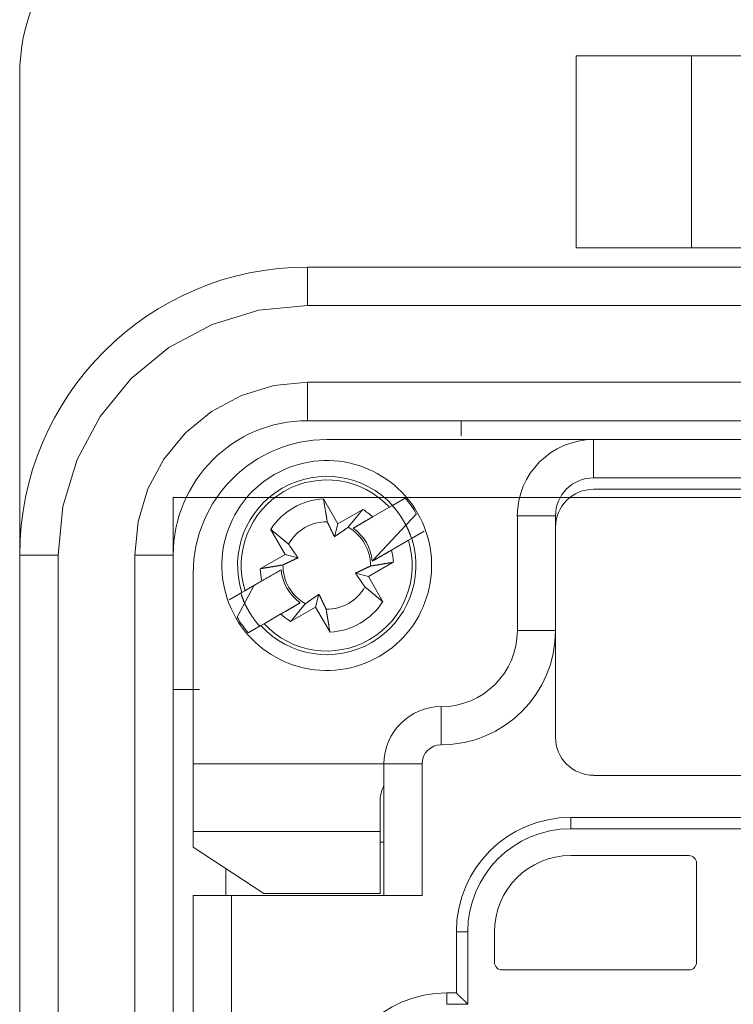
# Model space of a CAD drawing. Header units: millimetres. Extents: x 12388 to 56229, y -202 to 7369.
# Tile 60 of 88: x 21504 to 21579, y 2482 to 2584. Entities that reach past the tile are written whole.
import ezdxf

# ---------------------------------------------------------------- set-up
doc = ezdxf.new("R2010")
doc.units = ezdxf.units.MM
doc.header["$LTSCALE"] = 40
doc.layers.add('도면층1', color=1, linetype='Continuous')

# ---------------------------------------------------------------- blocks, each defined once
blk = doc.blocks.new('0077')
at = {"layer": '도면층1', "linetype": 'Continuous', "lineweight": 0}
for p, q in [((21562.14, 2580.55), (21562.14, 2580.55)), ((21562.14, 2560.54), (21562.14, 2580.54)), ((21574.14, 2580.54), (21562.14, 2580.54)), ((21574.14, 2560.54), (21574.14, 2580.54)), ((21606.46, 2580.54), (21574.14, 2580.54)), ((21504.14, 2528.54), (21504.14, 2578.54)), ((21562.14, 2560.54), (21562.14, 2560.54)), ((21574.14, 2560.54), (21562.14, 2560.54)), ((21606.46, 2560.54), (21574.14, 2560.54)), ((21534.14, 2554.54), (21534.14, 2558.54)), ((21534.14, 2558.54), (21646.14, 2558.54)), ((21646.14, 2554.54), (21534.14, 2554.54)), ((21646.14, 2546.54), (21534.14, 2546.54)), ((21534.14, 2546.54), (21534.14, 2542.54)), ((21534.14, 2542.54), (21646.14, 2542.54)), ((21550.14, 2540.96), (21550.14, 2542.54)), ((21536.14, 2540.57), (21563.95, 2540.57)), ((21563.95, 2540.57), (21615.61, 2540.57)), ((21563.95, 2540.57), (21563.95, 2536.6)), ((21615.61, 2536.6), (21563.95, 2536.6)), ((21563.95, 2535.41), (21615.61, 2535.41)), ((21535.8, 2534.4), (21537.3, 2531.8)), ((21544.32, 2534.48), (21543, 2533.72)), ((21537.3, 2531.8), (21539.9, 2533.3)), ((21540.89, 2527.91), (21545.48, 2532.85)), ((21540.92, 2532.51), (21542.67, 2533.52)), ((21542.67, 2533.52), (21543, 2533.72)), ((21536.94, 2530.46), (21537.3, 2531.8)), ((21539.87, 2531.91), (21538.9, 2531.35)), ((21540.92, 2532.51), (21540.82, 2532.46)), ((21556.01, 2520.7), (21556.01, 2532.62)), ((21556.01, 2532.62), (21559.98, 2532.62)), ((21559.98, 2532.62), (21559.98, 2531.43)), ((21531.79, 2528.62), (21530.29, 2531.23)), ((21544.99, 2530.27), (21546.31, 2531.04)), ((21559.98, 2520.7), (21559.98, 2531.43)), ((21544.66, 2530.08), (21542.9, 2529.07)), ((21544.99, 2530.27), (21544.66, 2530.08)), ((21529.19, 2527.12), (21531.79, 2528.62)), ((21531.79, 2528.62), (21533.14, 2528.26)), ((21508.14, 2528.54), (21504.14, 2528.54)), ((21504.14, 2348.54), (21504.14, 2528.54)), ((21508.14, 2348.54), (21508.14, 2528.54)), ((21516.14, 2528.54), (21516.14, 2348.54)), ((21520.14, 2528.54), (21516.14, 2528.54)), ((21520.14, 2348.54), (21520.14, 2528.54)), ((21543.08, 2527.8), (21540.48, 2526.3)), ((21522.23, 2526.66), (21522.23, 2506.8)), ((21531.38, 2527.01), (21529.38, 2525.85)), ((21540.48, 2526.3), (21539.14, 2526.66)), ((21527.62, 2524.83), (21529.37, 2525.85)), ((21540.48, 2526.3), (21541.98, 2523.69)), ((21527.29, 2524.64), (21525.97, 2523.88)), ((21528.59, 2525.4), (21526.8, 2522.07)), ((21527.29, 2524.64), (21527.62, 2524.83)), ((21531.36, 2522.41), (21533.37, 2523.57)), ((21535.33, 2524.46), (21534.97, 2523.12)), ((21534.97, 2523.12), (21532.37, 2521.61)), ((21536.48, 2520.51), (21534.97, 2523.12)), ((21531.36, 2522.41), (21529.61, 2521.39)), ((21527.95, 2520.44), (21529.27, 2521.2)), ((21529.61, 2521.39), (21529.27, 2521.2)), ((21556.01, 2520.7), (21559.98, 2520.7)), ((21559.98, 2509.58), (21559.98, 2520.7)), ((21522.87, 2514.54), (21520.14, 2514.54)), ((21548.06, 2512.76), (21548.06, 2508.78)), ((21522.23, 2506.8), (21522.23, 2499.75)), ((21522.23, 2506.8), (21542.1, 2506.8)), ((21542.1, 2493.09), (21542.1, 2506.8)), ((21542.1, 2506.8), (21546.07, 2506.8)), ((21546.07, 2506.8), (21546.07, 2493.09)), ((21615.61, 2505.6), (21563.95, 2505.6)), ((21541.7, 2499.75), (21541.7, 2502.82)), ((21561.57, 2501.23), (21583.23, 2501.23)), ((21561.57, 2501.23), (21561.57, 2500.04)), ((21583.23, 2500.04), (21561.57, 2500.04)), ((21522.23, 2498.13), (21522.23, 2499.75)), ((21522.23, 2499.75), (21541.7, 2499.75)), ((21541.7, 2493.28), (21541.7, 2499.75)), ((21522.23, 2498.13), (21529.6, 2493.29)), ((21541.7, 2498.65), (21542.1, 2498.65)), ((21561.57, 2497.26), (21573.89, 2497.26)), ((21525.64, 2493.09), (21525.64, 2495.89)), ((21574.68, 2496.46), (21574.68, 2486.13)), ((21526.2, 2493.09), (21522.23, 2493.09)), ((21522.23, 2385.4), (21522.23, 2493.09)), ((21546.07, 2493.09), (21526.2, 2493.09)), ((21526.2, 2493.09), (21526.2, 2385.4)), ((21529.6, 2493.29), (21541.7, 2493.29)), ((21549.65, 2482.95), (21549.65, 2489.31)), ((21549.65, 2489.31), (21550.84, 2489.31)), ((21550.84, 2489.31), (21550.84, 2481.76)), ((21553.62, 2486.13), (21553.62, 2489.31)), ((21573.89, 2485.34), (21554.42, 2485.34)), ((21548.65, 2482.95), (21549.65, 2482.95)), ((21548.65, 2482.95), (21548.65, 2481.76)), ((21550.84, 2481.76), (21548.65, 2481.76))]:
    blk.add_line(p, q, dxfattribs=at)
at = {"layer": '도면층1', "linetype": 'Continuous', "lineweight": 15}
for p, q in [((21660.14, 2534.54), (21520.14, 2534.54)), ((21520.14, 2534.54), (21520.14, 2342.54))]:
    blk.add_line(p, q, dxfattribs=at)
at = {"layer": '도면층1', "linetype": 'Continuous', "lineweight": 0, "flags": 128}
for points in [[(21534.14, 2554.54), (21529.06, 2554.04), (21524.19, 2552.56), (21519.69, 2550.16), (21515.75, 2546.93), (21512.52, 2542.99), (21510.12, 2538.49), (21508.64, 2533.61), (21508.14, 2528.54)], [(21534.14, 2546.54), (21530.62, 2546.2), (21527.25, 2545.17), (21524.14, 2543.51), (21521.41, 2541.27), (21519.17, 2538.54), (21517.51, 2535.43), (21516.48, 2532.05), (21516.14, 2528.54)]]:
    blk.add_lwpolyline(points, dxfattribs=at)
at = {"layer": '도면층1', "linetype": 'Continuous', "lineweight": 0}
for points in [[(21535.8, 2534.4), (21535.81, 2534.31, 0.00002), (21535.83, 2534.21, 0.00002), (21535.85, 2534.12, 0.000021), (21535.86, 2534.02, 0.000022), (21535.88, 2533.93, 0.000022), (21535.89, 2533.84, 0.000023), (21535.91, 2533.75, 0.000023), (21535.92, 2533.66, 0.000024), (21535.94, 2533.58, 0.000025), (21535.95, 2533.49, 0.000025), (21535.96, 2533.41, 0.000026), (21535.98, 2533.32, 0.000027), (21535.99, 2533.24, 0.000028), (21536.01, 2533.16, 0.000028), (21536.02, 2533.08, 0.000029), (21536.03, 2533, 0.00003), (21536.05, 2532.92, 0.000031), (21536.06, 2532.85, 0.000033), (21536.07, 2532.77, 0.000033), (21536.08, 2532.7, 0.000032), (21536.1, 2532.63, 0.000036), (21536.11, 2532.55, 0.000044), (21536.12, 2532.48, 0.000035), (21536.13, 2532.41, 0.000012), (21536.14, 2532.35, 0.000051), (21536.15, 2532.28, 0.000094), (21536.17, 2532.16, 0.000048), (21536.2, 2532.02, 0.000026)], [(21538.36, 2531.44), (21538.4, 2531.49, 0.000047), (21538.45, 2531.54, 0.000045), (21538.49, 2531.59, 0.000044), (21538.53, 2531.64, 0.000042), (21538.57, 2531.69, 0.000041), (21538.62, 2531.75, 0.00004), (21538.66, 2531.8, 0.000038), (21538.71, 2531.86, 0.000037), (21538.76, 2531.91, 0.000036), (21538.8, 2531.97, 0.000035), (21538.85, 2532.03, 0.000034), (21538.9, 2532.09, 0.000033), (21538.95, 2532.14, 0.000032), (21539, 2532.21, 0.000031), (21539.05, 2532.27, 0.00003), (21539.1, 2532.33, 0.000029), (21539.15, 2532.39, 0.000028), (21539.21, 2532.46, 0.000028), (21539.26, 2532.52, 0.000026), (21539.31, 2532.59, 0.000024), (21539.37, 2532.65, 0.000026), (21539.43, 2532.72, 0.00003), (21539.48, 2532.79, 0.000022), (21539.54, 2532.86, 0.000007), (21539.59, 2532.92, 0.00003), (21539.66, 2533.01, 0.000049), (21539.76, 2533.13, 0.000023), (21539.9, 2533.3, 0.000012)], [(21542.97, 2533.7), (21543.03, 2533.64, -0.002137), (21543.08, 2533.58, -0.002139), (21543.13, 2533.52, -0.002138), (21543.19, 2533.46, -0.002135), (21543.24, 2533.4, -0.002134), (21543.29, 2533.34, -0.002133), (21543.34, 2533.28, -0.002132), (21543.39, 2533.21, -0.002131), (21543.44, 2533.15, -0.00213), (21543.49, 2533.09, -0.002129), (21543.54, 2533.02, -0.002129), (21543.59, 2532.96, -0.002128), (21543.63, 2532.9, -0.002128), (21543.68, 2532.83, -0.002128), (21543.73, 2532.77, -0.002128), (21543.77, 2532.7, -0.002129), (21543.82, 2532.63, -0.002129), (21543.86, 2532.57, -0.00213), (21543.91, 2532.5, -0.00213), (21543.95, 2532.43, -0.002131), (21543.99, 2532.37, -0.002132), (21544.04, 2532.3, -0.002134), (21544.08, 2532.23, -0.002135), (21544.12, 2532.16, -0.002136), (21544.16, 2532.09, -0.002138), (21544.2, 2532.02, -0.002141), (21544.24, 2531.95, -0.002141), (21544.28, 2531.88, -0.002141), (21544.32, 2531.81, -0.00214), (21544.35, 2531.74, -0.002138), (21544.39, 2531.67, -0.002136), (21544.43, 2531.6, -0.002133), (21544.46, 2531.53, -0.002133), (21544.5, 2531.46, -0.002136), (21544.53, 2531.38, -0.00213), (21544.57, 2531.31, -0.002116), (21544.6, 2531.24, -0.002133), (21544.63, 2531.17, -0.002176), (21544.67, 2531.09, -0.002114), (21544.7, 2531.02, -0.001974), (21544.73, 2530.95, -0.002178), (21544.76, 2530.87, -0.002597), (21544.79, 2530.79, -0.001971), (21544.82, 2530.72, -0.000676), (21544.84, 2530.66, -0.002781), (21544.87, 2530.57, -0.00479), (21544.92, 2530.44, -0.002343), (21544.98, 2530.27, -0.001241)], [(21536.2, 2532.02), (21536.23, 2531.94, 0.000076), (21536.26, 2531.87, 0.000082), (21536.3, 2531.81, 0.000085), (21536.33, 2531.74, 0.000086), (21536.36, 2531.67, 0.000087), (21536.39, 2531.61, 0.000089), (21536.42, 2531.55, 0.000091), (21536.45, 2531.49, 0.000093), (21536.47, 2531.43, 0.000095), (21536.5, 2531.37, 0.000096), (21536.53, 2531.32, 0.000099), (21536.55, 2531.26, 0.0001), (21536.58, 2531.21, 0.000102), (21536.6, 2531.16, 0.000104), (21536.63, 2531.11, 0.000106), (21536.65, 2531.06, 0.000107), (21536.68, 2531.01, 0.00011), (21536.7, 2530.96, 0.000114), (21536.72, 2530.91, 0.000113), (21536.74, 2530.87, 0.000108), (21536.76, 2530.82, 0.00012), (21536.78, 2530.78, 0.000144), (21536.81, 2530.74, 0.000114), (21536.83, 2530.7, 0.000044), (21536.84, 2530.66, 0.00016), (21536.87, 2530.61, 0.000284), (21536.9, 2530.55, 0.000147), (21536.94, 2530.46, 0.000081)], [(21538.9, 2531.35), (21538.96, 2531.38, 0.000004), (21539.02, 2531.42, 0.000004), (21539.07, 2531.45, 0.000004), (21539.13, 2531.48, 0.000004), (21539.19, 2531.52, 0.000003), (21539.25, 2531.55, 0.000003), (21539.31, 2531.58, 0.000003), (21539.37, 2531.62, 0.000003), (21539.43, 2531.65, 0.000003), (21539.49, 2531.69, 0.000003), (21539.56, 2531.73, 0.000003), (21539.62, 2531.76, 0.000003), (21539.68, 2531.8, 0.000003), (21539.75, 2531.84, 0.000003), (21539.81, 2531.88, 0.000003), (21539.88, 2531.91, 0.000003), (21539.95, 2531.95, 0.000003), (21540.02, 2531.99, 0.000003), (21540.09, 2532.03, 0.000002), (21540.16, 2532.07, 0.000002), (21540.23, 2532.11, 0.000002), (21540.3, 2532.16, 0.000003), (21540.38, 2532.2, 0.000002), (21540.45, 2532.24, 0.000001), (21540.51, 2532.28, 0.000003), (21540.6, 2532.33, 0.000005), (21540.74, 2532.41, 0.000002), (21540.91, 2532.51, 0.000001)], [(21532.16, 2529.69), (21532.11, 2529.73, 0.000045), (21532.06, 2529.77, 0.000043), (21532.01, 2529.81, 0.000042), (21531.96, 2529.85, 0.00004), (21531.9, 2529.9, 0.000039), (21531.85, 2529.94, 0.000038), (21531.8, 2529.99, 0.000037), (21531.74, 2530.03, 0.000035), (21531.68, 2530.08, 0.000034), (21531.63, 2530.13, 0.000033), (21531.57, 2530.17, 0.000032), (21531.51, 2530.22, 0.000031), (21531.45, 2530.27, 0.00003), (21531.39, 2530.32, 0.000029), (21531.33, 2530.37, 0.000029), (21531.27, 2530.42, 0.000028), (21531.2, 2530.47, 0.000027), (21531.14, 2530.53, 0.000027), (21531.07, 2530.58, 0.000025), (21531.01, 2530.64, 0.000023), (21530.94, 2530.69, 0.000025), (21530.87, 2530.75, 0.000029), (21530.8, 2530.81, 0.000021), (21530.73, 2530.86, 0.000007), (21530.67, 2530.91, 0.000029), (21530.59, 2530.98, 0.000047), (21530.46, 2531.09, 0.000022), (21530.29, 2531.23, 0.000011)], [(21536.94, 2530.46), (21536.98, 2530.48, 0.000152), (21537.01, 2530.51, 0.000145), (21537.05, 2530.53, 0.000141), (21537.08, 2530.55, 0.00014), (21537.12, 2530.58, 0.000138), (21537.16, 2530.61, 0.000136), (21537.2, 2530.63, 0.000134), (21537.24, 2530.66, 0.000132), (21537.28, 2530.69, 0.000129), (21537.32, 2530.71, 0.000127), (21537.36, 2530.74, 0.000125), (21537.4, 2530.77, 0.000123), (21537.45, 2530.8, 0.000121), (21537.49, 2530.83, 0.000119), (21537.54, 2530.86, 0.000116), (21537.58, 2530.9, 0.000114), (21537.63, 2530.93, 0.000113), (21537.68, 2530.96, 0.000114), (21537.73, 2531, 0.000107), (21537.78, 2531.03, 0.000098), (21537.83, 2531.07, 0.000107), (21537.88, 2531.1, 0.000128), (21537.94, 2531.14, 0.000091), (21538, 2531.18, 0.000025), (21538.04, 2531.22, 0.000132), (21538.11, 2531.26, 0.000217), (21538.22, 2531.34, 0.000098), (21538.36, 2531.44, 0.000049)], [(21533.14, 2528.26), (21533.11, 2528.3, 0.000148), (21533.09, 2528.33, 0.000141), (21533.07, 2528.37, 0.000138), (21533.04, 2528.41, 0.000137), (21533.02, 2528.44, 0.000135), (21532.99, 2528.48, 0.000133), (21532.96, 2528.52, 0.00013), (21532.94, 2528.56, 0.000128), (21532.91, 2528.6, 0.000126), (21532.88, 2528.64, 0.000124), (21532.85, 2528.68, 0.000122), (21532.82, 2528.72, 0.00012), (21532.79, 2528.77, 0.000118), (21532.76, 2528.81, 0.000116), (21532.73, 2528.86, 0.000113), (21532.7, 2528.9, 0.000111), (21532.67, 2528.95, 0.00011), (21532.63, 2529, 0.00011), (21532.6, 2529.05, 0.000104), (21532.56, 2529.1, 0.000095), (21532.53, 2529.15, 0.000104), (21532.49, 2529.21, 0.000124), (21532.45, 2529.26, 0.000089), (21532.41, 2529.32, 0.000024), (21532.38, 2529.37, 0.000128), (21532.33, 2529.43, 0.000211), (21532.26, 2529.54, 0.000095), (21532.16, 2529.69, 0.000048)], [(21542.9, 2529.07), (21542.82, 2529.02, 0.000002), (21542.74, 2528.98, 0.000002), (21542.66, 2528.93, 0.000002), (21542.59, 2528.89, 0.000002), (21542.51, 2528.84, 0.000002), (21542.43, 2528.8, 0.000002), (21542.36, 2528.76, 0.000002), (21542.29, 2528.72, 0.000002), (21542.22, 2528.67, 0.000002), (21542.14, 2528.63, 0.000002), (21542.07, 2528.59, 0.000002), (21542, 2528.55, 0.000002), (21541.94, 2528.51, 0.000002), (21541.87, 2528.47, 0.000002), (21541.8, 2528.43, 0.000002), (21541.74, 2528.4, 0.000002), (21541.67, 2528.36, 0.000002), (21541.61, 2528.32, 0.000002), (21541.54, 2528.29, 0.000002), (21541.48, 2528.25, 0.000002), (21541.42, 2528.21, 0.000003), (21541.36, 2528.18, 0.000003), (21541.29, 2528.14, 0.000002), (21541.24, 2528.11, 0.000001), (21541.18, 2528.08, 0.000004), (21541.12, 2528.04, 0.000006), (21541.02, 2527.98, 0.000003), (21540.89, 2527.91, 0.000002)], [(21531.58, 2527.52), (21531.65, 2527.55, 0.000082), (21531.72, 2527.59, 0.000087), (21531.79, 2527.62, 0.000091), (21531.86, 2527.65, 0.000091), (21531.92, 2527.68, 0.000093), (21531.98, 2527.71, 0.000095), (21532.05, 2527.74, 0.000097), (21532.11, 2527.77, 0.000099), (21532.16, 2527.8, 0.000101), (21532.22, 2527.82, 0.000103), (21532.28, 2527.85, 0.000105), (21532.33, 2527.88, 0.000107), (21532.39, 2527.9, 0.000109), (21532.44, 2527.93, 0.000111), (21532.49, 2527.95, 0.000113), (21532.54, 2527.97, 0.000115), (21532.59, 2528, 0.000118), (21532.63, 2528.02, 0.000122), (21532.68, 2528.04, 0.000121), (21532.73, 2528.06, 0.000116), (21532.77, 2528.09, 0.000129), (21532.82, 2528.11, 0.000154), (21532.86, 2528.13, 0.000122), (21532.9, 2528.15, 0.000047), (21532.94, 2528.17, 0.000171), (21532.98, 2528.19, 0.000303), (21533.05, 2528.22, 0.000157), (21533.14, 2528.26, 0.000086)], [(21543.08, 2527.8), (21542.99, 2527.78, 0.000019), (21542.89, 2527.77, 0.00002), (21542.79, 2527.75, 0.00002), (21542.7, 2527.73, 0.000021), (21542.61, 2527.72, 0.000021), (21542.52, 2527.7, 0.000022), (21542.43, 2527.69, 0.000022), (21542.34, 2527.67, 0.000023), (21542.25, 2527.66, 0.000024), (21542.17, 2527.65, 0.000024), (21542.08, 2527.63, 0.000025), (21542, 2527.62, 0.000026), (21541.92, 2527.6, 0.000026), (21541.84, 2527.59, 0.000027), (21541.76, 2527.58, 0.000028), (21541.68, 2527.56, 0.000029), (21541.6, 2527.55, 0.00003), (21541.52, 2527.54, 0.000031), (21541.45, 2527.53, 0.000031), (21541.38, 2527.51, 0.00003), (21541.3, 2527.5, 0.000034), (21541.23, 2527.49, 0.000042), (21541.16, 2527.48, 0.000033), (21541.09, 2527.46, 0.000012), (21541.03, 2527.45, 0.000049), (21540.95, 2527.44, 0.00009), (21540.84, 2527.42, 0.000046), (21540.7, 2527.4, 0.000025)], [(21529.19, 2527.12), (21529.29, 2527.14, 0.000018), (21529.39, 2527.15, 0.000019), (21529.48, 2527.17, 0.000019), (21529.57, 2527.18, 0.00002), (21529.67, 2527.2, 0.00002), (21529.76, 2527.21, 0.000021), (21529.85, 2527.23, 0.000022), (21529.93, 2527.24, 0.000022), (21530.02, 2527.26, 0.000023), (21530.11, 2527.27, 0.000023), (21530.19, 2527.29, 0.000024), (21530.27, 2527.3, 0.000025), (21530.36, 2527.31, 0.000025), (21530.44, 2527.33, 0.000026), (21530.52, 2527.34, 0.000027), (21530.6, 2527.35, 0.000028), (21530.67, 2527.37, 0.000029), (21530.75, 2527.38, 0.00003), (21530.82, 2527.39, 0.00003), (21530.9, 2527.4, 0.000029), (21530.97, 2527.42, 0.000033), (21531.04, 2527.43, 0.000041), (21531.12, 2527.44, 0.000032), (21531.18, 2527.45, 0.000011), (21531.24, 2527.46, 0.000047), (21531.32, 2527.48, 0.000087), (21531.43, 2527.49, 0.000045), (21531.58, 2527.52, 0.000024)], [(21529.37, 2525.85), (21529.45, 2525.89, 0), (21529.53, 2525.94, 0), (21529.61, 2525.99, 0), (21529.69, 2526.03, 0), (21529.76, 2526.07, 0), (21529.84, 2526.12, 0), (21529.91, 2526.16, 0), (21529.99, 2526.2, 0), (21530.06, 2526.24, 0), (21530.13, 2526.29, 0), (21530.2, 2526.33, 0), (21530.27, 2526.37, 0), (21530.34, 2526.41, 0), (21530.41, 2526.44, 0), (21530.47, 2526.48, 0), (21530.54, 2526.52, 0), (21530.6, 2526.56, 0), (21530.67, 2526.6, 0), (21530.73, 2526.63, 0), (21530.8, 2526.67, 0), (21530.86, 2526.7, 0), (21530.92, 2526.74, 0), (21530.98, 2526.78, 0), (21531.04, 2526.81, 0), (21531.09, 2526.84, 0), (21531.16, 2526.88, 0.000001), (21531.26, 2526.93, 0), (21531.38, 2527.01, 0)], [(21540.7, 2527.4), (21540.62, 2527.36, 0.00008), (21540.55, 2527.33, 0.000086), (21540.48, 2527.3, 0.000089), (21540.42, 2527.27, 0.00009), (21540.35, 2527.24, 0.000092), (21540.29, 2527.21, 0.000094), (21540.23, 2527.18, 0.000096), (21540.17, 2527.15, 0.000097), (21540.11, 2527.12, 0.0001), (21540.05, 2527.09, 0.000101), (21540, 2527.07, 0.000104), (21539.94, 2527.04, 0.000105), (21539.89, 2527.02, 0.000108), (21539.84, 2526.99, 0.000109), (21539.79, 2526.97, 0.000112), (21539.74, 2526.94, 0.000113), (21539.69, 2526.92, 0.000116), (21539.64, 2526.9, 0.00012), (21539.59, 2526.88, 0.000119), (21539.55, 2526.85, 0.000114), (21539.5, 2526.83, 0.000126), (21539.46, 2526.81, 0.000152), (21539.41, 2526.79, 0.00012), (21539.37, 2526.77, 0.000046), (21539.34, 2526.75, 0.000168), (21539.29, 2526.73, 0.000298), (21539.22, 2526.7, 0.000154), (21539.14, 2526.66, 0.000085)], [(21539.14, 2526.66), (21539.16, 2526.62, 0.000152), (21539.18, 2526.59, 0.000145), (21539.21, 2526.55, 0.000141), (21539.23, 2526.51, 0.000141), (21539.26, 2526.48, 0.000138), (21539.28, 2526.44, 0.000136), (21539.31, 2526.4, 0.000134), (21539.34, 2526.36, 0.000132), (21539.37, 2526.32, 0.000129), (21539.39, 2526.28, 0.000128), (21539.42, 2526.24, 0.000125), (21539.45, 2526.19, 0.000123), (21539.48, 2526.15, 0.000121), (21539.51, 2526.11, 0.000119), (21539.54, 2526.06, 0.000116), (21539.57, 2526.01, 0.000114), (21539.61, 2525.97, 0.000113), (21539.64, 2525.92, 0.000114), (21539.68, 2525.87, 0.000107), (21539.71, 2525.82, 0.000098), (21539.75, 2525.77, 0.000107), (21539.78, 2525.71, 0.000128), (21539.82, 2525.65, 0.000091), (21539.86, 2525.6, 0.000025), (21539.89, 2525.55, 0.000132), (21539.94, 2525.48, 0.000217), (21540.02, 2525.38, 0.000097), (21540.12, 2525.23, 0.000049)], [(21529.18, 2521.11), (21529.13, 2521.16, -0.001799), (21529.09, 2521.21, -0.001799), (21529.04, 2521.27, -0.001799), (21529, 2521.32, -0.0018), (21528.95, 2521.37, -0.001801), (21528.91, 2521.42, -0.001802), (21528.87, 2521.47, -0.001802), (21528.82, 2521.52, -0.001804), (21528.78, 2521.58, -0.001805), (21528.74, 2521.63, -0.001806), (21528.7, 2521.68, -0.001807), (21528.66, 2521.74, -0.001809), (21528.62, 2521.79, -0.001809), (21528.58, 2521.85, -0.001808), (21528.54, 2521.9, -0.001806), (21528.5, 2521.96, -0.001805), (21528.46, 2522.01, -0.001804), (21528.42, 2522.07, -0.001803), (21528.38, 2522.12, -0.001802), (21528.34, 2522.18, -0.001801), (21528.31, 2522.23, -0.0018), (21528.27, 2522.29, -0.001799), (21528.23, 2522.35, -0.001799), (21528.2, 2522.41, -0.001798), (21528.16, 2522.46, -0.001798), (21528.12, 2522.52, -0.001798), (21528.09, 2522.58, -0.001797), (21528.06, 2522.64, -0.001797), (21528.02, 2522.69, -0.001797), (21527.99, 2522.75, -0.001797), (21527.95, 2522.81, -0.001797), (21527.92, 2522.87, -0.001798), (21527.89, 2522.93, -0.001798), (21527.86, 2522.99, -0.001799), (21527.82, 2523.05, -0.001799), (21527.79, 2523.11, -0.0018), (21527.76, 2523.17, -0.0018), (21527.73, 2523.23, -0.001801), (21527.7, 2523.29, -0.001802), (21527.67, 2523.35, -0.001804), (21527.64, 2523.41, -0.001804), (21527.62, 2523.47, -0.001804), (21527.59, 2523.54, -0.001807), (21527.56, 2523.6, -0.001812), (21527.53, 2523.66, -0.001808), (21527.51, 2523.72, -0.001796), (21527.48, 2523.78, -0.001811), (21527.45, 2523.85, -0.001845), (21527.43, 2523.91, -0.001792), (21527.4, 2523.97, -0.001673), (21527.38, 2524.03, -0.001845), (21527.35, 2524.1, -0.002197), (21527.33, 2524.16, -0.001668), (21527.31, 2524.23, -0.000574), (21527.29, 2524.28, -0.002349), (21527.26, 2524.35, -0.004041), (21527.23, 2524.46, -0.001976), (21527.18, 2524.61, -0.001047)], [(21540.12, 2525.23), (21540.16, 2525.19, 0.000045), (21540.21, 2525.15, 0.000044), (21540.27, 2525.11, 0.000042), (21540.32, 2525.06, 0.000041), (21540.37, 2525.02, 0.000039), (21540.42, 2524.98, 0.000038), (21540.48, 2524.93, 0.000037), (21540.53, 2524.89, 0.000036), (21540.59, 2524.84, 0.000035), (21540.65, 2524.79, 0.000034), (21540.7, 2524.74, 0.000033), (21540.76, 2524.7, 0.000032), (21540.82, 2524.65, 0.000031), (21540.88, 2524.6, 0.00003), (21540.95, 2524.55, 0.000029), (21541.01, 2524.5, 0.000028), (21541.07, 2524.44, 0.000027), (21541.14, 2524.39, 0.000027), (21541.2, 2524.34, 0.000025), (21541.27, 2524.28, 0.000023), (21541.33, 2524.23, 0.000025), (21541.4, 2524.17, 0.000029), (21541.47, 2524.11, 0.000021), (21541.54, 2524.06, 0.000007), (21541.6, 2524, 0.000029), (21541.68, 2523.94, 0.000047), (21541.81, 2523.83, 0.000022), (21541.98, 2523.69, 0.000011)], [(21533.37, 2523.57), (21533.31, 2523.54, 0.000002), (21533.26, 2523.5, 0.000002), (21533.2, 2523.47, 0.000002), (21533.14, 2523.44, 0.000002), (21533.08, 2523.4, 0.000002), (21533.03, 2523.37, 0.000002), (21532.97, 2523.33, 0.000002), (21532.91, 2523.3, 0.000002), (21532.84, 2523.26, 0.000002), (21532.78, 2523.23, 0.000001), (21532.72, 2523.19, 0.000001), (21532.66, 2523.15, 0.000001), (21532.59, 2523.12, 0.000001), (21532.53, 2523.08, 0.000001), (21532.46, 2523.04, 0.000001), (21532.39, 2523, 0.000001), (21532.33, 2522.96, 0.000001), (21532.26, 2522.92, 0.000001), (21532.19, 2522.88, 0.000001), (21532.12, 2522.84, 0.000001), (21532.05, 2522.8, 0.000001), (21531.97, 2522.76, 0.000001), (21531.9, 2522.72, 0.000001), (21531.83, 2522.68, 0), (21531.76, 2522.64, 0.000001), (21531.67, 2522.59, 0.000002), (21531.54, 2522.51, 0.000001), (21531.36, 2522.41, 0.000001)], [(21533.91, 2523.48), (21533.87, 2523.43, 0.000051), (21533.83, 2523.38, 0.000049), (21533.79, 2523.33, 0.000048), (21533.74, 2523.28, 0.000046), (21533.7, 2523.23, 0.000044), (21533.66, 2523.17, 0.000043), (21533.61, 2523.12, 0.000042), (21533.56, 2523.06, 0.00004), (21533.52, 2523.01, 0.000039), (21533.47, 2522.95, 0.000038), (21533.42, 2522.89, 0.000037), (21533.37, 2522.83, 0.000036), (21533.33, 2522.77, 0.000035), (21533.28, 2522.71, 0.000034), (21533.22, 2522.65, 0.000033), (21533.17, 2522.59, 0.000031), (21533.12, 2522.53, 0.000031), (21533.07, 2522.46, 0.00003), (21533.01, 2522.4, 0.000029), (21532.96, 2522.33, 0.000026), (21532.91, 2522.26, 0.000028), (21532.85, 2522.19, 0.000033), (21532.79, 2522.12, 0.000024), (21532.73, 2522.06, 0.000008), (21532.68, 2521.99, 0.000033), (21532.62, 2521.91, 0.000053), (21532.51, 2521.78, 0.000025), (21532.37, 2521.61, 0.000013)], [(21535.33, 2524.46), (21535.3, 2524.44, 0.000149), (21535.26, 2524.41, 0.000143), (21535.23, 2524.39, 0.000139), (21535.19, 2524.36, 0.000138), (21535.15, 2524.34, 0.000136), (21535.12, 2524.31, 0.000134), (21535.08, 2524.29, 0.000131), (21535.04, 2524.26, 0.000129), (21535, 2524.23, 0.000127), (21534.96, 2524.2, 0.000125), (21534.91, 2524.17, 0.000123), (21534.87, 2524.15, 0.000121), (21534.83, 2524.12, 0.000119), (21534.78, 2524.08, 0.000117), (21534.74, 2524.05, 0.000114), (21534.69, 2524.02, 0.000112), (21534.64, 2523.99, 0.000111), (21534.6, 2523.96, 0.000111), (21534.55, 2523.92, 0.000105), (21534.5, 2523.89, 0.000096), (21534.44, 2523.85, 0.000105), (21534.39, 2523.81, 0.000125), (21534.33, 2523.77, 0.00009), (21534.28, 2523.74, 0.000024), (21534.23, 2523.7, 0.000129), (21534.16, 2523.66, 0.000213), (21534.05, 2523.58, 0.000096), (21533.91, 2523.48, 0.000048)], [(21536.08, 2522.9), (21536.04, 2522.97, 0.000077), (21536.01, 2523.04, 0.000082), (21535.98, 2523.11, 0.000086), (21535.95, 2523.18, 0.000086), (21535.92, 2523.24, 0.000088), (21535.89, 2523.31, 0.000089), (21535.86, 2523.37, 0.000092), (21535.83, 2523.43, 0.000093), (21535.8, 2523.49, 0.000095), (21535.77, 2523.54, 0.000097), (21535.75, 2523.6, 0.000099), (21535.72, 2523.65, 0.000101), (21535.7, 2523.71, 0.000103), (21535.67, 2523.76, 0.000105), (21535.65, 2523.81, 0.000107), (21535.62, 2523.86, 0.000108), (21535.6, 2523.91, 0.000111), (21535.58, 2523.96, 0.000115), (21535.55, 2524, 0.000114), (21535.53, 2524.05, 0.000109), (21535.51, 2524.09, 0.000121), (21535.49, 2524.14, 0.000145), (21535.47, 2524.18, 0.000115), (21535.45, 2524.22, 0.000044), (21535.43, 2524.26, 0.000161), (21535.41, 2524.3, 0.000285), (21535.38, 2524.37, 0.000148), (21535.33, 2524.46, 0.000081)], [(21536.48, 2520.51), (21536.46, 2520.61, 0.000021), (21536.44, 2520.71, 0.000021), (21536.43, 2520.8, 0.000022), (21536.41, 2520.89, 0.000022), (21536.4, 2520.99, 0.000023), (21536.38, 2521.08, 0.000024), (21536.37, 2521.17, 0.000024), (21536.35, 2521.26, 0.000025), (21536.34, 2521.34, 0.000026), (21536.32, 2521.43, 0.000026), (21536.31, 2521.51, 0.000027), (21536.3, 2521.6, 0.000028), (21536.28, 2521.68, 0.000029), (21536.27, 2521.76, 0.00003), (21536.26, 2521.84, 0.00003), (21536.24, 2521.92, 0.000031), (21536.23, 2521.99, 0.000032), (21536.22, 2522.07, 0.000034), (21536.2, 2522.15, 0.000034), (21536.19, 2522.22, 0.000033), (21536.18, 2522.29, 0.000037), (21536.17, 2522.36, 0.000046), (21536.15, 2522.44, 0.000036), (21536.14, 2522.51, 0.000013), (21536.13, 2522.57, 0.000053), (21536.12, 2522.64, 0.000097), (21536.1, 2522.75, 0.00005), (21536.08, 2522.9, 0.000027)], [(21549.65, 2482.95), (21549.65, 2482.95, 0.04256), (21549.65, 2482.95, 0.004255), (21549.66, 2482.94, 0.001916), (21549.66, 2482.94, 0.001948), (21549.67, 2482.93, 0.00179), (21549.68, 2482.92, 0.001722), (21549.69, 2482.9, 0.00167), (21549.7, 2482.89, 0.001747), (21549.71, 2482.87, 0.001768), (21549.73, 2482.86, 0.001857), (21549.74, 2482.84, 0.001902), (21549.76, 2482.82, 0.00201), (21549.78, 2482.8, 0.00208), (21549.8, 2482.78, 0.002209), (21549.82, 2482.76, 0.002292), (21549.84, 2482.74, 0.002422), (21549.86, 2482.71, 0.002553), (21549.88, 2482.69, 0.002776), (21549.91, 2482.66, 0.00275), (21549.93, 2482.64, 0.002531), (21549.96, 2482.62, 0.00225), (21549.98, 2482.59, 0.001876), (21550.01, 2482.57, 0.001577), (21550.04, 2482.54, 0.001295), (21550.07, 2482.52, 0.001049), (21550.1, 2482.49, 0.000789), (21550.13, 2482.46, 0.000568), (21550.16, 2482.44, 0.000336), (21550.19, 2482.41, 0.000137), (21550.22, 2482.38, -0.000078), (21550.25, 2482.35, -0.000261), (21550.28, 2482.33, -0.000463), (21550.31, 2482.3, -0.000638), (21550.34, 2482.27, -0.000836), (21550.37, 2482.24, -0.000998), (21550.41, 2482.21, -0.001172), (21550.44, 2482.18, -0.001358), (21550.47, 2482.15, -0.001601), (21550.5, 2482.12, -0.00169), (21550.53, 2482.09, -0.00169), (21550.57, 2482.06, -0.002127), (21550.6, 2482.03, -0.002926), (21550.63, 2481.99, -0.002222), (21550.66, 2481.96, -0.00043), (21550.69, 2481.93, -0.003755), (21550.72, 2481.9, -0.007333), (21550.77, 2481.84, -0.003645), (21550.84, 2481.76, -0.001884)]]:
    blk.add_lwpolyline(points, format="xyb", dxfattribs=at)
for centre, radius, start, end in [((21524.14, 2578.54), 20, 90, 180), ((21534.14, 2528.54), 30, 90, 180), ((21534.14, 2528.54), 14, 90, 180), ((21536.14, 2526.66), 13.91, 90, 180), ((21563.95, 2532.62), 7.95, 90, 180), ((21536.14, 2527.46), 10.93, 300, 210), ((21536.14, 2527.46), 9.29, 42.3529, 197.6471), ((21536.14, 2527.46), 8.91, 42.8773, 197.1231), ((21563.95, 2532.62), 3.97, 90, 180), ((21563.95, 2531.43), 3.97, 90, 180), ((21536.14, 2527.46), 6.95, 92.7971, 147.2029), ((21536.14, 2527.46), 10.78, 30, 40.6178), ((21536.14, 2527.46), 6.95, 46.6015, 57.2029), ((21536.14, 2527.46), 4.56, 89.2353, 150.7647), ((21536.14, 2527.46), 4.56, 359.2353, 60.7647), ((21536.14, 2527.46), 4.77, 5.4098, 54.5902), ((21536.14, 2527.46), 9.29, 222.3529, 17.6471), ((21536.14, 2527.46), 8.91, 222.8772, 17.123), ((21536.14, 2527.46), 6.95, 2.7971, 13.3985), ((21536.14, 2527.46), 6.95, 182.7971, 193.3985), ((21536.14, 2527.46), 4.77, 185.4098, 234.5902), ((21536.14, 2527.46), 4.56, 179.2353, 240.7647), ((21536.14, 2527.46), 4.56, 269.2353, 330.7647), ((21536.14, 2527.46), 6.95, 272.7971, 327.2029), ((21536.14, 2527.46), 10.93, 210, 300), ((21536.14, 2527.46), 10.78, 210, 220.6178), ((21536.14, 2527.46), 6.95, 226.6015, 237.2029), ((21548.06, 2520.7), 7.95, 270, 0), ((21548.06, 2520.7), 11.92, 270, 0), ((21548.06, 2506.8), 5.96, 90, 180), ((21563.95, 2509.58), 3.97, 180, 270), ((21548.06, 2506.8), 1.99, 90, 180), ((21545.67, 2502.82), 3.97, 154.1531, 180), ((21561.57, 2489.31), 11.92, 90, 180), ((21561.57, 2489.31), 10.73, 90, 180), ((21561.57, 2489.31), 7.95, 90, 180), ((21573.89, 2496.46), 0.795, 0, 90), ((21554.42, 2486.13), 0.795, 180, 270), ((21573.89, 2486.13), 0.795, 270, 0), ((21548.65, 2471.03), 11.92, 90, 180)]:
    blk.add_arc(centre, radius, start, end, dxfattribs=at)
blk = doc.blocks.new('view dd')
blk.add_blockref('0077', (0, 0))

msp = doc.modelspace()

# ---------------------------------------------------------------- block references
msp.add_blockref('view dd', (0, 0))

doc.saveas('drawing.dxf')
